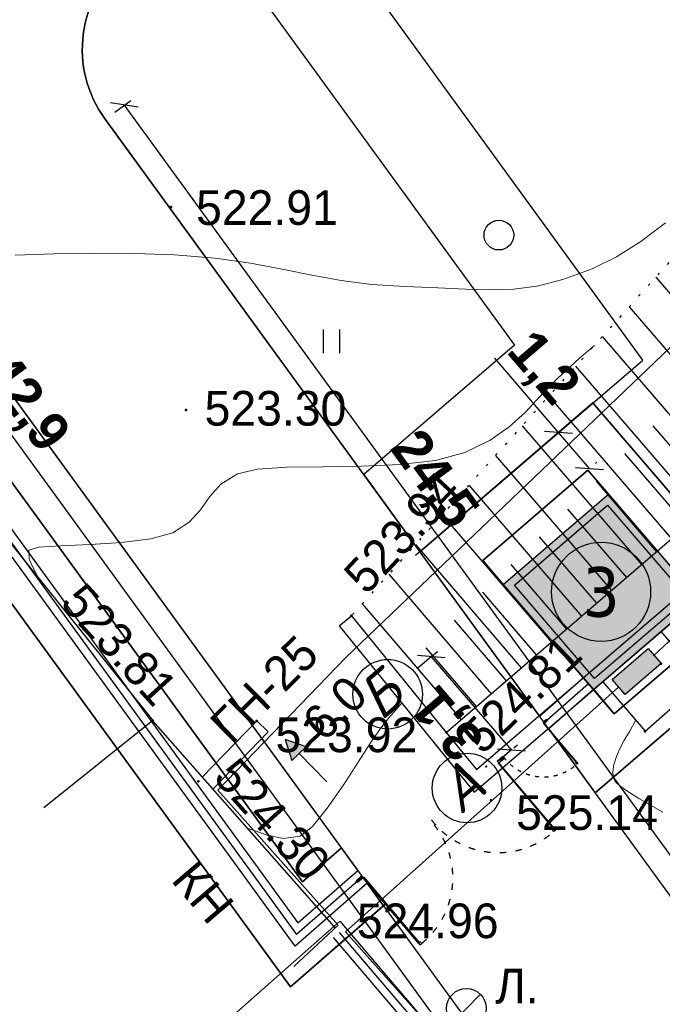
# Model space of a CAD drawing. Header units: millimetres. Extents: x 767170 to 66149698, y -983507 to 2493658.
# Tile 183 of 256: x 2839796 to 2856017, y -741449 to -716604. Entities that reach past the tile are written whole.
import ezdxf
from ezdxf.enums import TextEntityAlignment as Align

# ---------------------------------------------------------------- set-up
doc = ezdxf.new("R2010")
doc.units = ezdxf.units.MM
for name, pattern in [('ACAD_ISO03W100', [30, 12, -18]), ('Д_ТРОТ_ТРУБА', [3, 1.5, -1.5]), ('Контура низ откосов  Штриховая 0.1-0.5 - - - - - - -', [0.6, 0.1, -0.5])]:
    doc.linetypes.add(name, pattern=pattern)
for name, color, linetype in [('(004) Точки рельефа', 7, 'Continuous'), ('(004a) Точки рельефа (отк.)', 7, 'Continuous'), ('(007) Здания', 7, 'Continuous'), ('(011) Колодцы', 7, 'Continuous'), ('(013) Газ', 30, 'ИК_Газопровод -------г--------'), ('(022) Возд. Линии', 7, 'Continuous'), ('(025) Дорога', 7, 'Continuous'), ('(031) Горизонтали', 42, 'Continuous'), ('(035) Откосы', 7, 'Continuous'), ('(036) Растительность', 7, 'Continuous'), ('(038) Деревья', 7, 'Continuous'), ('(040) Ограда', 7, 'Continuous'), ('GLUXOY OG', 7, 'Continuous'), ('METALL OG', 7, 'Continuous'), ('YQ_DIM', 3, 'Continuous'), ('Пикет', 7, 'Continuous')]:
    doc.layers.add(name, color=color, linetype=linetype)
doc.layers.add('ВВГ 3х2.5', color=5, linetype='Continuous', lineweight=40)
doc.styles.add('BM-431', font='txt')
doc.styles.add('D-431', font='txt')
doc.styles.add('FAYZXON', font='GOTHICB.TTF')
doc.styles.add('P-131', font='txt')
doc.styles.add('S', font='txtwr', dxfattribs={"oblique": 15})
doc.styles.get("Standard").update_dxf_attribs({"font": 'isocpeui.ttf'})
doc.styles.add('Tahoma', font='tahoma.ttf')
doc.linetypes.add('FENCELINE1', pattern='A,6.35,-2.54,[133,ltypeshp.shx,S=2.54,R=0,X=-2.54,Y=0],-2.54,25.4', length=36.83)
doc.linetypes.add('GAZ_VOZDUSH', pattern='A,1,-2,["~",Standard,S=3,R=0,X=-1.5,Y=-1.5],-1,10', length=14)
doc.linetypes.add('ИК_Газопровод -------г--------', pattern='A,9,-0.6,["Г",Standard,S=1.2,R=0,X=0,Y=-0.6],-1.2', length=10.8)
doc.linetypes.add('ОГРАДА_V_ПРОВ', pattern='A,2.5,["v",Standard,S=1,R=0,X=0,Y=0],5,["v",Standard,S=1,R=180,X=0,Y=0],2.5', length=10)
doc.linetypes.add('ОГРАДА_БЕТ', pattern='A,4,["|",Standard,S=0.8,R=0,X=0,Y=-0.8],4', length=8)
doc.linetypes.add('ОГРАДА_ГЛИН', pattern='A,4,["|",Standard,S=0.8,R=0,X=0,Y=-0.8],0.5,["|",Standard,S=0.8,R=0,X=0,Y=-0.8],3.5', length=8)
doc.linetypes.add('ОГРАДА_М_1М', pattern='A,2.5,["о",Standard,S=1,R=0,X=0,Y=-0.35],0.5,["0",Standard,S=0.5,R=0,X=-0.3,Y=-0.25],2.5', length=5.5)
doc.dimstyles.new('MAGENTA genplan dimension', dxfattribs={"dimtxt": 1000, "dimasz": 500, "dimexe": 200, "dimexo": 300, "dimgap": 100, "dimtad": 1, "dimdec": 1, "dimlfac": 0.001, "dimzin": 1, "dimtxsty": 'FAYZXON', "dimblk": 'OBLIQUE', "dimcen": 0, "dimclrd": 142, "dimclre": 142, "dimclrt": 6, "dimadec": 0, "dimazin": 0, "dimtfac": 1, "dimtdec": 1, "dimtmove": 0, "dimatfit": 3, "dimldrblk": 'OBLIQUE', "dimfxl": 1, "dimlwd": 30, "dimlwe": 30, "dimarcsym": 0})

# ---------------------------------------------------------------- blocks, each defined once
blk = doc.blocks.new('_Oblique')
at = {"color": 0, "linetype": 'ByBlock', "lineweight": -2}
blk.add_line((-0.5, -0.5), (0.5, 0.5), dxfattribs=at)
blk = doc.blocks.new('*D294')
at = {"color": 142, "lineweight": 30, "transparency": 16777216}
for p, q in [((1989123, -731441), (1989123, -731185)), ((1992223, -731441), (1992223, -731185)), ((1989123, -731385), (1992223, -731385))]:
    blk.add_line(p, q, dxfattribs=at)
at = {"color": 142, "lineweight": 30, "transparency": 16777216, "xscale": 500, "yscale": 500, "zscale": 500, "rotation": 180}
blk.add_blockref('_Oblique', (1989123, -731385), dxfattribs=at)
at = {"color": 142, "lineweight": 30, "transparency": 16777216, "xscale": 500, "yscale": 500, "zscale": 500}
blk.add_blockref('_Oblique', (1992223, -731385), dxfattribs=at)
at = {"color": 6, "transparency": 16777216, "insert": (1990673, -730689), "char_height": 1000, "attachment_point": 5, "style": 'FAYZXON'}
blk.add_mtext('3,1', dxfattribs=at)
blk = doc.blocks.new('*D295')
at = {"color": 142, "lineweight": 30, "transparency": 16777216}
for p, q in [((1986356, -727461), (1986356, -724361)), ((1986433, -724361), (1986556, -724361)), ((1986433, -727461), (1986556, -727461))]:
    blk.add_line(p, q, dxfattribs=at)
at = {"color": 142, "lineweight": 30, "transparency": 16777216, "xscale": 500, "yscale": 500, "zscale": 500}
for p, rotation in [((1986356, -724361), 90), ((1986356, -727461), 270)]:
    blk.add_blockref('_Oblique', p, dxfattribs=dict(at, rotation=rotation))
at = {"color": 6, "transparency": 16777216, "insert": (1985661, -725911), "char_height": 1000, "attachment_point": 5, "rotation": 90, "style": 'FAYZXON'}
blk.add_mtext('3,1', dxfattribs=at)
blk = doc.blocks.new('d')
at = {"layer": '(038) Деревья'}
blk.add_ellipse((0, 0), major_axis=(0.265, 0.265), ratio=1, start_param=5.497787, end_param=11.780972, dxfattribs=at)
blk = doc.blocks.new('I04010')
for p, q in [((-0.412273, 0.007146), (-0.412273, 1.207146)), ((0.387727, 1.207146), (0.387727, 0.007146))]:
    blk.add_line(p, q)
blk = doc.blocks.new('I01171-flat-6')
at = {"layer": '(011) Колодцы'}
blk.add_line((-0.349, -0.361), (0.349, 0.351), dxfattribs=at)
blk.add_circle((0, 0), 0.5, dxfattribs=at)
at = {"color": 4, "style": 'S', "oblique": 15}
blk.add_attdef('Z', (0.547, 0.808), '', height=1, rotation=90, dxfattribs=at)
blk = doc.blocks.new('U1073-flat-1')
blk.add_hatch(color=7).paths.add_polyline_path([(-0.618, -0.201), (0.292, 0.581), (0.618, 0.201), (-0.292, -0.581)])
at = {"color": 7}
blk.add_lwpolyline([(0.292, 0.581), (0.618, 0.201), (-0.292, -0.581), (-0.618, -0.201)], close=True, dxfattribs=at)
at = {"color": 4, "oblique": 15}
blk.add_attdef('Z', (0.07, -0.759), '', height=1, rotation=310.6527, dxfattribs=at)
blk = doc.blocks.new('wef-flat-8')
at = {"layer": '(025) Дорога', "linetype": 'Д_ТРОТ_ТРУБА'}
blk.add_hatch(color=0, dxfattribs=at).paths.add_polyline_path([(-1751554.747, -1402386.181), (-1751554.392, -1402385.83), (-1751554.921, -1402385.65)])
at = {"layer": '(022) Возд. Линии', "color": 0}
for points in [[(-1751554.921, -1402385.65), (-1751554.747, -1402386.181)], [(-1751553.867, -1402386.717), (-1751554.569, -1402386.006)]]:
    blk.add_lwpolyline(points, dxfattribs=at)
at = {"layer": '(025) Дорога', "color": 0, "linetype": 'Д_ТРОТ_ТРУБА'}
blk.add_lwpolyline([(-1751554.747, -1402386.181), (-1751554.392, -1402385.83), (-1751554.921, -1402385.65), (-1751554.747, -1402386.181)], close=True, dxfattribs=at)
blk.add_lwpolyline([(-1751554.747, -1402386.181), (-1751554.392, -1402385.83)], dxfattribs=at)
blk = doc.blocks.new('A$C05d28b1e')
at = {"layer": '(004) Точки рельефа', "color": 7, "linetype": 'ByBlock', "lineweight": -2}
for p in [(-89136, -123768), (-88753, -128887), (-84579, -134080), (-76761, -135287), (-89595, -136725), (-82186, -137023), (-77165, -136992), (-88440, -138257), (-81051, -138736), (-85020, -141918)]:
    blk.add_point(p, dxfattribs=at)
at = {"layer": '(004a) Точки рельефа (отк.)', "color": 7, "linetype": 'ByBlock', "lineweight": -2}
blk.add_point((-86969, -136732), dxfattribs=at)
at = {"layer": '(007) Здания', "ltscale": 600}
for points in [[(-104154, -118399), (-102445, -120717), (-89595, -136725), (-92341, -138929)], [(-89601, -136730), (-85020, -141918), (-88768, -145227)]]:
    blk.add_lwpolyline(points, dxfattribs=at)
at = {"layer": '(013) Газ', "linetype": 'GAZ_VOZDUSH', "ltscale": 600, "flags": 128}
for points in [[(139039, 153682), (138885, 152734), (135454, 145357), (130316, 142546), (115842, 109039), (104824, 79051), (99727, 68744), (82201, 34139), (52809, 3628), (56082, -3749), (32593, -24350), (33828, -29046), (31852, -35564), (-6995, -77251), (-10648, -79274), (-22017, -90450), (-29954, -94459), (-74554, -132816), (-76953, -135094)], [(-29501, -81599), (-34885, -86796), (-57126, -108761), (-84722, -135134), (-87949, -138482), (-84911, -141883), (-86034, -142931)], [(-77834, -135879), (-84728, -142051), (-79041, -148438), (-83402, -152321)]]:
    blk.add_lwpolyline(points, dxfattribs=at)
at = {"layer": '(031) Горизонтали', "color": 42, "linetype": 'Continuous', "lineweight": 0, "ltscale": 600}
for points in [[(-93064, -124980), (-92090, -124945), (-91072, -124928), (-90045, -124934), (-89046, -124970), (-88016, -125058), (-87122, -125185), (-86323, -125333), (-85576, -125484), (-84839, -125619), (-84069, -125722), (-83224, -125773), (-82401, -125803), (-81699, -125839), (-81073, -125859), (-80483, -125840), (-79886, -125761), (-79240, -125598), (-78501, -125329), (-77884, -125025), (-77269, -124632), (-76648, -124161)], [(-92467, -133147), (-92482, -133112), (-92526, -133027), (-92612, -132874), (-92715, -132653), (-92717, -132420), (-92468, -132352), (-91914, -132313), (-91177, -132281), (-90379, -132232), (-89642, -132142), (-89086, -131988), (-88673, -131720), (-88391, -131404), (-88154, -131074), (-87872, -130761), (-87458, -130499), (-86949, -130382), (-86205, -130333), (-85304, -130319), (-84326, -130307), (-83349, -130265), (-82453, -130160), (-81717, -129959), (-81080, -129648), (-80595, -129313), (-80195, -128947), (-79811, -128542), (-79376, -128090), (-78824, -127582), (-78444, -127256)], [(-87212, -139435), (-87011, -139509), (-86705, -139617), (-86291, -139701), (-85875, -139642), (-85562, -139396), (-85187, -138937), (-84788, -138364), (-84406, -137772), (-84079, -137259), (-83846, -136922), (-83625, -136650), (-83447, -136444), (-83305, -136280)], [(-76721, -139034), (-77322, -138693), (-77680, -138464), (-77859, -138322), (-77930, -138242), (-77949, -138207), (-77966, -138156), (-77981, -138046), (-77963, -137869), (-77891, -137631), (-77775, -137378), (-77699, -137232), (-77626, -137112), (-77548, -136994), (-77409, -136718), (-77406, -136712)]]:
    blk.add_lwpolyline(points, dxfattribs=at)
at = {"layer": '(035) Откосы', "ltscale": 600}
for p, q in [((-76897, -125535), (-73465, -129530)), ((-77571, -126285), (-74223, -130182)), ((-78245, -127035), (-74981, -130833)), ((-78919, -127784), (-75740, -131485)), ((-79593, -128534), (-76498, -132136)), ((-80267, -129284), (-77256, -132788)), ((-76971, -129284), (-75360, -131159)), ((-80941, -130033), (-78015, -133439)), ((-77687, -129985), (-76119, -131810)), ((-81615, -130783), (-78773, -134091)), ((-78404, -130685), (-76877, -132462)), ((-79120, -131386), (-77636, -133114)), ((-82289, -131533), (-79532, -134743)), ((-79836, -132087), (-78394, -133765)), ((-82963, -132283), (-80290, -135394)), ((-80552, -132787), (-79152, -134417)), ((-83637, -133032), (-81048, -136046)), ((-81268, -133488), (-79911, -135068)), ((-84311, -133782), (-81807, -136697)), ((-81985, -134189), (-80669, -135720)), ((-82701, -134889), (-81428, -136371))]:
    blk.add_line(p, q, dxfattribs=at)
at = {"layer": '(035) Откосы', "linetype": 'Контура низ откосов  Штриховая 0.1-0.5 - - - - - - -', "ltscale": 600}
blk.add_lwpolyline([(-58043, -62121), (-51597, -72270), (-40161, -84572), (-36241, -91710), (-36416, -92038), (-37251, -92867), (-52689, -103803), (-66190, -113316), (-74159, -122490), (-84579, -134080)], dxfattribs=at)
at = {"layer": '(035) Откосы', "ltscale": 600}
blk.add_lwpolyline([(-82186, -137023), (-69421, -126056), (-64578, -118675), (-47013, -107040), (-32314, -93471), (-31996, -93107), (-31938, -92630), (-37675, -83853), (-49817, -71663), (-58043, -62121)], dxfattribs=at)
at = {"layer": '(040) Ограда', "linetype": 'ОГРАДА_БЕТ', "ltscale": 600, "flags": 128}
for points in [[(-84579, -134080), (-82186, -137023), (-81425, -137959), (-27799, -91911)], [(-84889, -134332), (-84579, -134080)], [(-88342, -138156), (-86969, -136732)]]:
    blk.add_lwpolyline(points, dxfattribs=at)
at = {"layer": '(040) Ограда', "ltscale": 600}
blk.add_lwpolyline([(-84889, -134332), (-82496, -137275), (-81476, -138531), (-27538, -92214)], dxfattribs=at)
at = {"layer": '(040) Ограда', "linetype": 'ОГРАДА_V_ПРОВ', "ltscale": 600, "flags": 128}
blk.add_lwpolyline([(-78234, -135747), (-77165, -136992), (-75701, -135708), (-76757, -134478)], dxfattribs=at)
at = {"layer": '(040) Ограда', "ltscale": 600, "flags": 128}
for points in [[(-86969, -136732), (-86681, -137010)], [(-88077, -138456), (-86681, -137010)], [(-85020, -141918), (-84870, -141786), (-79606, -147960), (-83411, -151204)], [(-85043, -142200), (-80170, -147915), (-83670, -150900)]]:
    blk.add_lwpolyline(points, dxfattribs=at)
at = {"layer": '(040) Ограда', "linetype": 'ОГРАДА_М_1М', "ltscale": 600, "flags": 128}
blk.add_lwpolyline([(-84890, -142070), (-79888, -147938), (-83541, -151052)], dxfattribs=at)
at = {"layer": '(022) Возд. Линии', "xscale": 1000, "yscale": 1000, "zscale": 1000}
for name, p in [('U1073-flat-1', (-77379, -135488)), ('wef-flat-8', (1751468668, 1402248447)), ('I01171-flat-6', (-81677, -143986))]:
    blk.add_blockref(name, p, dxfattribs=at)
at = {"layer": '(036) Растительность', "linetype": 'Continuous', "xscale": 500, "yscale": 500, "zscale": 500}
blk.add_blockref('I04010', (-85077, -127457), dxfattribs=at)
at = {"layer": '(038) Деревья', "linetype": 'Continuous', "xscale": 1000, "yscale": 1000, "zscale": 1000}
blk.add_blockref('d', (-80857, -124475), dxfattribs=at)
at = {"layer": '(004) Точки рельефа', "linetype": 'ByBlock', "char_height": 875, "attachment_point": 4, "style": 'D-431'}
for s, insert in [('522.91', (-88500, -123786)), ('523.30', (-88285, -128851)), ('525.14', (-80421, -139053)), ('524.96', (-84442, -141784))]:
    blk.add_mtext(s, dxfattribs=dict(at, insert=insert))
for s, insert, rotation in [('523.94', (-84515, -133287), 46.944), ('523.81', (-91640, -133483), 312.1815), ('524.81', (-81575, -137301), 43.9128), ('524.30', (-87773, -137891), 312.0803)]:
    blk.add_mtext(s, dxfattribs=dict(at, insert=insert, rotation=rotation))
at = {"layer": '(004a) Точки рельефа (отк.)', "linetype": 'ByBlock', "insert": (-86495, -137090), "char_height": 875, "attachment_point": 4, "style": 'D-431'}
blk.add_mtext('523.92', dxfattribs=at)
at = {"layer": '(007) Здания', "style": 'P-131'}
blk.add_text('КН', height=880, rotation=310.4615, dxfattribs=at).set_placement((-89156, -140757))
at = {"layer": '(011) Колодцы', "style": 'BM-431'}
blk.add_text('Л.', height=875, dxfattribs=at).set_placement((-80944, -143863))
at = {"layer": '(013) Газ', "color": 0, "linetype": 'Continuous', "style": 'BM-431'}
for s, p in [('ГН-25', (-87603, -137353)), ('6.0', (-85269, -137290))]:
    blk.add_text(s, height=875, rotation=44.6423, dxfattribs=at).set_placement(p)
blk = doc.blocks.new('A$C086e4636')
at = {"color": 0, "lineweight": 30, "ltscale": 400}
for points in [[(-2733, 65), (-2524, 65), (-2524, -6), (-2733, -6)], [(-2500, 0), (-2500, -2452), (-2524, -2452), (-2524, 0)], [(2534, 0), (2534, -2452), (2558, -2452), (2558, 0)], [(2767, 65), (2558, 65), (2558, -6), (2767, -6)], [(-2524, -2452), (-2524, -2518), (-2458, -2518), (-2458, -2452)], [(2558, -2452), (2558, -2518), (2492, -2518), (2492, -2452)]]:
    blk.add_lwpolyline(points, close=True, dxfattribs=at)
at = {"color": 0, "linetype": 'ACAD_ISO03W100', "lineweight": 25, "ltscale": 15}
for points in [[(0, 0, -0.433127), (-2458, -2518)], [(34, 0, 0.433127), (2492, -2518)]]:
    blk.add_lwpolyline(points, format="xyb", dxfattribs=at)
blk = doc.blocks.new('A$Cdc330da0')
at = {"color": 0, "lineweight": 30, "ltscale": 400}
for points in [[(-2570, 1291), (-2360, 1291), (-2360, 1220), (-2570, 1220)], [(141, 1226), (141, -1226), (164, -1226), (164, 1226)], [(374, 1291), (164, 1291), (164, 1220), (374, 1220)], [(164, -1226), (164, -1292), (98, -1292), (98, -1226)]]:
    blk.add_lwpolyline(points, close=True, dxfattribs=at)
at = {"color": 0, "linetype": 'ACAD_ISO03W100', "lineweight": 25, "ltscale": 15}
blk.add_lwpolyline([(-2360, 1226, 0.433127), (98, -1292)], format="xyb", dxfattribs=at)
blk = doc.blocks.new('A$C506b9f70')
at = {"color": 0, "ltscale": 400, "xscale": 1.230330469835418, "yscale": 1.230330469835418, "zscale": 1.230330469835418, "rotation": 179.9999999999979}
blk.add_blockref('A$C086e4636', (-371, -1573), dxfattribs=at)
at = {"color": 0, "xscale": 0.7338707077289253, "yscale": 0.7338707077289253, "zscale": 0.7338707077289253, "rotation": 180.000000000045}
blk.add_blockref('A$Cdc330da0', (-5507, -705), dxfattribs=at)
blk = doc.blocks.new('Eksplikatsia')
h = blk.add_hatch(color=2)
h.dxf.hatch_style = 1
edge = h.paths.add_edge_path()
edge.add_arc((0, 0), 1250, 0, 360)
at = {"lineweight": 30}
blk.add_circle((0, 0), 1250, dxfattribs=at)
at = {"color": 1}
blk.add_attdef('№', text='', height=1250, dxfattribs=at).set_placement((0, 0), align=Align.MIDDLE_CENTER)
blk = doc.blocks.new('*D1631')
at = {"layer": 'YQ_DIM', "color": 142, "lineweight": 30, "transparency": 16777216}
for p, q in [((2826940, -709192), (2826536, -709487)), ((2851953, -744071), (2826698, -709369)), ((2852196, -743894), (2851791, -744188))]:
    blk.add_line(p, q, dxfattribs=at)
at = {"layer": 'YQ_DIM', "color": 142, "lineweight": 30, "transparency": 16777216, "xscale": 500, "yscale": 500, "zscale": 500}
for p, rotation in [((2826698, -709369), 126.0466201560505), ((2851953, -744071), 306.0466201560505)]:
    blk.add_blockref('_Oblique', p, dxfattribs=dict(at, rotation=rotation))
at = {"layer": 'YQ_DIM', "color": 6, "transparency": 16777216, "insert": (2839887, -726311), "char_height": 1000, "attachment_point": 5, "rotation": 306.0466, "style": 'FAYZXON'}
blk.add_mtext('42,9', dxfattribs=at)
blk = doc.blocks.new('*D1633')
at = {"layer": 'YQ_DIM', "color": 142, "lineweight": 30, "transparency": 16777216}
for p, q in [((2861056, -739529), (2861401, -739891)), ((2861263, -739746), (2852494, -748091)), ((2852288, -747873), (2852632, -748235))]:
    blk.add_line(p, q, dxfattribs=at)
at = {"layer": 'YQ_DIM', "color": 142, "lineweight": 30, "transparency": 16777216, "xscale": 500, "yscale": 500, "zscale": 500}
for p, rotation in [((2861263, -739746), 43.58202312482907), ((2852494, -748091), 223.5820231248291)]:
    blk.add_blockref('_Oblique', p, dxfattribs=dict(at, rotation=rotation))
at = {"layer": 'YQ_DIM', "color": 6, "transparency": 16777216, "insert": (2856399, -743415), "char_height": 1000, "attachment_point": 5, "rotation": 43.582, "style": 'FAYZXON'}
blk.add_mtext('12,1', dxfattribs=at)
blk = doc.blocks.new('*D1635')
at = {"layer": 'YQ_DIM', "color": 142, "lineweight": 30, "transparency": 16777216}
for p, q in [((2842194, -718935), (2842598, -718641)), ((2842436, -718758), (2856840, -738550)), ((2856598, -738727), (2857002, -738433))]:
    blk.add_line(p, q, dxfattribs=at)
at = {"layer": 'YQ_DIM', "color": 142, "lineweight": 30, "transparency": 16777216, "xscale": 500, "yscale": 500, "zscale": 500}
for p, rotation in [((2842436, -718758), 126.0466201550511), ((2856840, -738550), 306.0466201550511)]:
    blk.add_blockref('_Oblique', p, dxfattribs=dict(at, rotation=rotation))
at = {"layer": 'YQ_DIM', "color": 6, "transparency": 16777216, "insert": (2850200, -728245), "char_height": 1000, "attachment_point": 5, "rotation": 306.0466, "style": 'FAYZXON'}
blk.add_mtext('24,5', dxfattribs=at)
blk = doc.blocks.new('*D1686')
at = {"color": 142, "lineweight": 30, "transparency": 16777216}
for p, q in [((2853400, -727019), (2851789, -725143)), ((2853584, -726861), (2853552, -726888)), ((2854182, -727929), (2853400, -727019)), ((2854366, -727771), (2854334, -727799))]:
    blk.add_line(p, q, dxfattribs=at)
at = {"color": 142, "lineweight": 30, "transparency": 16777216, "xscale": 500, "yscale": 500, "zscale": 500}
for p, rotation in [((2853400, -727019), 130.6590612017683), ((2854182, -727929), 310.6590612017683)]:
    blk.add_blockref('_Oblique', p, dxfattribs=dict(at, rotation=rotation))
at = {"color": 6, "transparency": 16777216, "insert": (2852959, -725438), "char_height": 1000, "attachment_point": 5, "rotation": 310.6591, "style": 'FAYZXON'}
blk.add_mtext('1,2', dxfattribs=at)
blk = doc.blocks.new('asdaw1234141')
at = {"layer": '(004) Точки рельефа', "color": 7, "linetype": 'ByBlock', "lineweight": -2}
for p in [(-68914, -71911), (-61096, -73118), (-66521, -74854), (-61500, -74823), (-65386, -76567), (-69355, -79749)]:
    blk.add_point(p, dxfattribs=at)
at = {"layer": '(004a) Точки рельефа (отк.)', "color": 7, "linetype": 'ByBlock', "lineweight": -2}
blk.add_point((-71304, -74563), dxfattribs=at)
at = {"layer": '(007) Здания', "ltscale": 600}
blk.add_lwpolyline([(-73936, -74561), (-69355, -79749), (-73103, -83058)], dxfattribs=at)
at = {"layer": '(013) Газ', "linetype": 'GAZ_VOZDUSH', "ltscale": 600, "flags": 128}
for points in [[(-13836, -19430), (-19220, -24627), (-41461, -46592), (-69057, -72965), (-72284, -76313), (-69246, -79714), (-70369, -80762)], [(-62169, -73710), (-69063, -79882), (-63376, -86269), (-67737, -90152)]]:
    blk.add_lwpolyline(points, dxfattribs=at)
at = {"layer": '(031) Горизонтали', "color": 42, "linetype": 'Continuous', "lineweight": 0, "ltscale": 600}
for points in [[(-71547, -77266), (-71346, -77340), (-71040, -77448), (-70626, -77532), (-70210, -77473), (-69897, -77227), (-69522, -76768), (-69123, -76195), (-68741, -75603), (-68414, -75090), (-68181, -74753), (-67960, -74481), (-67782, -74275), (-67640, -74111)], [(-61056, -76865), (-61657, -76524), (-62015, -76295), (-62194, -76153), (-62265, -76073), (-62284, -76038), (-62301, -75987), (-62316, -75877), (-62298, -75700), (-62226, -75462), (-62110, -75209), (-62034, -75063), (-61961, -74943), (-61883, -74825), (-61744, -74549), (-61741, -74543)]]:
    blk.add_lwpolyline(points, dxfattribs=at)
at = {"layer": '(035) Откосы', "ltscale": 600}
for p, q in [((-61232, -63366), (-57800, -67361)), ((-61906, -64116), (-58558, -68013)), ((-62580, -64866), (-59316, -68664)), ((-63254, -65615), (-60075, -69316)), ((-63928, -66365), (-60833, -69967)), ((-64602, -67115), (-61591, -70619)), ((-61306, -67115), (-59695, -68990)), ((-62022, -67816), (-60454, -69641)), ((-65276, -67864), (-62350, -71270)), ((-62739, -68516), (-61212, -70293)), ((-65950, -68614), (-63108, -71922)), ((-63455, -69217), (-61971, -70945)), ((-66624, -69364), (-63867, -72574)), ((-64171, -69918), (-62729, -71596)), ((-67298, -70114), (-64625, -73225)), ((-64887, -70618), (-63487, -72248)), ((-67972, -70863), (-65383, -73877)), ((-65603, -71319), (-64246, -72899)), ((-68646, -71613), (-66142, -74528)), ((-66320, -72020), (-65004, -73551)), ((-67036, -72720), (-65763, -74202))]:
    blk.add_line(p, q, dxfattribs=at)
at = {"layer": '(040) Ограда', "linetype": 'ОГРАДА_БЕТ', "ltscale": 600, "flags": 128}
for points in [[(-68914, -71911), (-66521, -74854), (-65760, -75790), (-12134, -29742)], [(-69224, -72163), (-68914, -71911)], [(-72677, -75987), (-71304, -74563)]]:
    blk.add_lwpolyline(points, dxfattribs=at)
at = {"layer": '(040) Ограда', "ltscale": 600}
blk.add_lwpolyline([(-69224, -72163), (-66831, -75106), (-65811, -76362), (-11873, -30045)], dxfattribs=at)
at = {"layer": '(040) Ограда', "linetype": 'ОГРАДА_V_ПРОВ', "ltscale": 600, "flags": 128}
blk.add_lwpolyline([(-62569, -73578), (-61500, -74823), (-60036, -73539), (-61092, -72309)], dxfattribs=at)
at = {"layer": '(040) Ограда', "ltscale": 600, "flags": 128}
for points in [[(-71304, -74563), (-71016, -74841)], [(-72412, -76287), (-71016, -74841)], [(-69355, -79749), (-69205, -79617), (-63941, -85791), (-67746, -89035)], [(-69378, -80031), (-64505, -85746), (-68005, -88731)]]:
    blk.add_lwpolyline(points, dxfattribs=at)
at = {"layer": '(040) Ограда', "linetype": 'ОГРАДА_М_1М', "ltscale": 600, "flags": 128}
blk.add_lwpolyline([(-69225, -79901), (-64223, -85769), (-67876, -88883)], dxfattribs=at)
at = {"layer": 'Пикет', "color": 7, "linetype": 'ByBlock', "lineweight": -2, "transparency": 16777216}
blk.add_point((-65510, -75711, 524778), dxfattribs=at)
at = {"layer": '(022) Возд. Линии', "xscale": 1000, "yscale": 1000, "zscale": 1000}
for name, p in [('U1073-flat-1', (-61714, -73319)), ('wef-flat-8', (1751484333, 1402310616)), ('I01171-flat-6', (-66012, -81817))]:
    blk.add_blockref(name, p, dxfattribs=at)
at = {"layer": '(038) Деревья', "linetype": 'Continuous', "xscale": 1000, "yscale": 1000, "zscale": 1000}
blk.add_blockref('d', (-65192, -62306), dxfattribs=at)
at = {"layer": '(004) Точки рельефа', "linetype": 'ByBlock', "char_height": 875, "attachment_point": 4, "style": 'D-431'}
for s, insert, rotation in [('523.94', (-68850, -71118), 46.944), ('524.81', (-65910, -75132), 43.9128), ('524.30', (-72108, -75722), 312.0803)]:
    blk.add_mtext(s, dxfattribs=dict(at, insert=insert, rotation=rotation))
for s, insert in [('525.14', (-64756, -76884)), ('524.96', (-68777, -79615))]:
    blk.add_mtext(s, dxfattribs=dict(at, insert=insert))
at = {"layer": '(004a) Точки рельефа (отк.)', "linetype": 'ByBlock', "insert": (-70830, -74921), "char_height": 875, "attachment_point": 4, "style": 'D-431'}
blk.add_mtext('523.92', dxfattribs=at)
at = {"layer": '(007) Здания', "style": 'P-131'}
blk.add_text('КН', height=880, rotation=310.4615, dxfattribs=at).set_placement((-73491, -78588))
at = {"layer": '(011) Колодцы', "style": 'BM-431'}
blk.add_text('Л.', height=875, dxfattribs=at).set_placement((-65279, -81694))
at = {"layer": '(013) Газ', "color": 0, "linetype": 'Continuous', "style": 'BM-431'}
for s, p in [('ГН-25', (-71938, -75184)), ('6.0', (-69604, -75121))]:
    blk.add_text(s, height=875, rotation=44.6423, dxfattribs=at).set_placement(p)
at = {"color": 4, "oblique": 15}
for p in [(7915, -43169, 526510), (-14957, -65237, 525926), (-30354, -80716, 525694), (-52139, -102428, 524466)]:
    blk.add_attdef('Z', p, '', height=1000, rotation=4.8022, dxfattribs=at)
blk = doc.blocks.new('A$C204b781e')
h = blk.add_hatch(color=1)
h.dxf.hatch_style = 1
h.paths.add_polyline_path([(-1750, 1750), (1750, 1750), (1750, -1750), (-1750, -1750)])
for p, q in [((-4299.18, 1550), (-4779.18, 1550)), ((-4299.18, -1550), (-4779.18, -1550))]:
    blk.add_line(p, q)
for points in [[(1750, 1750), (1750, 2550), (-1750, 2550), (-1750, 1750)], [(-1750, -1750), (-1750, -2550), (1750, -2550), (1750, -1750)]]:
    blk.add_lwpolyline(points)
at = {"ltscale": 0.2}
blk.add_lwpolyline([(-1750, 1750), (1750, 1750), (1750, -1750), (-1750, -1750)], close=True, dxfattribs=at)
at = {"color": 2, "ltscale": 0.2}
blk.add_lwpolyline([(-1550, 1550), (1550, 1550), (1550, -1550), (-1550, -1550)], close=True, dxfattribs=at)
for centre in [(-5769.45, 1550), (-5791.68, -1550), (-1550, -6751.43), (1550, -6751.43)]:
    blk.add_circle(centre, 877.5)
at = {"ltscale": 50}
for s, p in [('Б', (-6363.77, 1129.49)), ('А', (-6386, -1970.51)), ('1', (-2199.03, -7262.02)), ('2', (900.97, -7262.02))]:
    blk.add_text(s, height=1080, dxfattribs=at).set_placement(p)
dim = blk.add_linear_dim(base=(-4316.6, 1550), p1=(-4539.18, -1550), p2=(-4539.18, 1550), angle=90, dimstyle='MAGENTA genplan dimension')
dim.commit()
dim.dimension.update_dxf_attribs({"geometry": '*D295', "text_midpoint": (-5011.78, 0), "insert": (-1990672.56, 725911.28)})
dim = blk.add_linear_dim(base=(1550, -5473.25), p1=(-1550, -5830.12), p2=(1550, -5830.12), dimstyle='MAGENTA genplan dimension')
dim.commit()
dim.dimension.update_dxf_attribs({"geometry": '*D294', "text_midpoint": (0, -4778.07), "insert": (-1990672.56, 725911.28)})

msp = doc.modelspace()

# ---------------------------------------------------------------- block references
at = {"rotation": 40.65906120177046}
msp.add_blockref('A$C204b781e', (2854471.88, -731041.18), dxfattribs=at)

# ---------------------------------------------------------------- next in the draw order: block references
at = {"color": 5, "lineweight": 50}
msp.add_blockref('A$C05d28b1e', (2932748.06, -597565.05), dxfattribs=at)

# ---------------------------------------------------------------- next in the draw order: linework, layer by layer
for points in [[(2849025.24, -738923.43), (2846633.24, -741009.51), (2808064.75, -688015.26), (2731424.38, -571517.97), (2862404, -491940.66), (2925501.59, -604375.82), (2894245.04, -625055.52), (2894084.7, -628553.13), (2896032.82, -631192.96), (2875191.31, -649913.64), (2906180.05, -689868.9), (2858306.41, -730978.06), (2859153.09, -731963.84), (2854323.65, -736111.82)], [(2866840.86, -503524.83), (2861746.18, -494446.5), (2733953.64, -572087.48), (2809545.14, -686990.45), (2846931.78, -738360.79), (2847915.34, -737503.02)], [(2731424.38, -571517.97), (2808064.75, -688015.26), (2846633.24, -741009.51), (2848978.66, -738964.05), (2848565.15, -738395.87), (2846749.34, -739979.46), (2808640.46, -687616.72), (2732407.98, -571739.45)], [(2872742.68, -649693.55), (2903709.99, -689621.19), (2857133.67, -729612.65), (2854266.42, -726274.34), (2849895.98, -730028.08), (2852913.13, -734173.73), (2854023.68, -733205.21), (2851482.87, -730246.98), (2854137.97, -727966.53), (2856679.31, -730925.39), (2904671.28, -689718.44), (2873694.92, -649779.14)], [(2874239.06, -649828.05), (2905218.78, -689771.68), (2856939.91, -731228.8), (2857460.9, -731835.39), (2854805.8, -734115.84), (2854284.31, -733508.66), (2853149.42, -734498.41), (2854323.65, -736111.82), (2859153.09, -731963.84), (2858306.41, -730978.06), (2906180.05, -689868.9), (2875191.31, -649913.64)], [(2849790.68, -730118.52), (2854266.42, -726274.34), (2857133.67, -729612.65)]]:
    msp.add_lwpolyline(points)
msp.add_lwpolyline([(2732970.04, -571866.01), (2808969.43, -687388.99), (2846815.68, -739390.85), (2848328.86, -738071.2), (2847915.34, -737503.02), (2846931.78, -738360.79), (2809545.14, -686990.45), (2754229.9, -602908.45, -0.03415901)], format="xyb")
msp.add_lwpolyline([(2801111.68, -639142.48, 0.48309225), (2796768.68, -637345.22), (2794829.51, -638424.04), (2777327.78, -606964.71), (2779949.39, -605506.23, 0.41421356), (2781112.52, -601426.14), (2779394.17, -598337.4, 0.42549538), (2775214.6, -597232.14), (2763296.52, -604474.62, -0.37475214), (2754229.9, -602908.45), (2809545.14, -686990.45), (2846931.78, -738360.79), (2847915.34, -737503.02), (2827182.73, -709015.8), (2806747.37, -658886.99)], format="xyb", close=True)
at = {"lineweight": 30}
for points in [[(2801111.68, -639142.48), (2806747.37, -658886.99), (2827182.73, -709015.8), (2852438.15, -743717.49, -0.376197), (2852080.72, -747655.99), (2860849.13, -739311.19, -0.45328456), (2856355.31, -738903.38), (2841951.02, -719111.47, -0.39720505), (2842472.7, -715027.73), (2883909.14, -681006.43), (2885174.86, -682548.2), (2888272.08, -680012.3), (2870497.97, -658368.9), (2840358.64, -683120.09), (2842262.58, -685438.49, -0.41421356), (2841848.11, -689660.84), (2832949.52, -696968.59, -0.5052191), (2828267.55, -695782.66), (2812318.03, -656657.79, -0.16168228)], [(2841951.02, -719111.47, -0.39720505), (2842472.7, -715027.73)], [(2842472.7, -715027.73, 0.39720505), (2841951.02, -719111.47)]]:
    msp.add_lwpolyline(points, format="xyb", dxfattribs=at)
for points in [[(2846931.78, -738360.79), (2809545.14, -686990.45)], [(2809545.14, -686990.45), (2846931.78, -738360.79)], [(2808969.43, -687388.99), (2846815.68, -739390.85)], [(2846749.34, -739979.46), (2808640.46, -687616.72)], [(2808064.75, -688015.26), (2846633.24, -741009.51)], [(2827182.73, -709015.8), (2852438.15, -743717.49)], [(2847915.34, -737503.02), (2827182.73, -709015.8)], [(2856355.31, -738903.38), (2841951.02, -719111.47)], [(2841951.02, -719111.47), (2849895.98, -730028.08)], [(2854266.42, -726274.34), (2849895.98, -730028.08)], [(2849895.98, -730028.08), (2854266.42, -726274.34)], [(2857133.67, -729612.65), (2854266.42, -726274.34)], [(2854266.42, -726274.34), (2857133.67, -729612.65)], [(2851482.87, -730246.98), (2854137.97, -727966.53)], [(2854137.97, -727966.53), (2856679.31, -730925.39)], [(2849895.98, -730028.08), (2852913.13, -734173.73)], [(2854023.68, -733205.21), (2851482.87, -730246.98)], [(2857460.9, -731835.39), (2854805.8, -734115.84)], [(2854323.65, -736111.82), (2859153.09, -731963.84)], [(2852913.13, -734173.73), (2854023.68, -733205.21)], [(2854284.31, -733508.66), (2853149.42, -734498.41)], [(2854805.8, -734115.84), (2854284.31, -733508.66)], [(2853149.42, -734498.41), (2854323.65, -736111.82)], [(2847915.34, -737503.02), (2846931.78, -738360.79)], [(2846931.78, -738360.79), (2847915.34, -737503.02)], [(2848328.86, -738071.2), (2847915.34, -737503.02)], [(2846815.68, -739390.85), (2848328.86, -738071.2)], [(2848565.15, -738395.87), (2846749.34, -739979.46)], [(2848978.66, -738964.05), (2848565.15, -738395.87)], [(2846633.24, -741009.51), (2848978.66, -738964.05)]]:
    msp.add_lwpolyline(points, dxfattribs=at)
msp.add_lwpolyline([(2846014.72, -712119.56), (2844156.67, -713645.1), (2852284.45, -724812.91), (2848479.13, -728081.28), (2849895.98, -730028.08), (2855527.86, -725190.9)], close=True, dxfattribs=at)
msp.add_lwpolyline([(2851482.87, -730246.98), (2854137.97, -727966.53), (2857460.9, -731835.39), (2854805.8, -734115.84)], close=True)
at = {"layer": 'GLUXOY OG', "color": 186, "linetype": 'ОГРАДА_ГЛИН', "lineweight": 30, "ltscale": 400}
for points in [[(2846749.34, -739979.46), (2808640.46, -687616.72), (2732407.98, -571739.45), (2862148.18, -492915.16), (2924572.74, -604151.02), (2893562.06, -624668.05), (2893374.06, -628769.05), (2895092.06, -631097.05), (2874239.06, -649828.05), (2905218.78, -689771.68)], [(2904671.28, -689718.44), (2873694.92, -649779.14), (2894554.49, -631042.24), (2892967.99, -628892.43), (2893171.79, -624446.63), (2924041.97, -604022.56), (2862002, -493472.01), (2732970.04, -571866.01), (2808969.43, -687388.99), (2846815.68, -739390.85)]]:
    msp.add_lwpolyline(points, dxfattribs=at)
at = {"layer": 'GLUXOY OG', "color": 186, "lineweight": 30, "ltscale": 400}
msp.add_lwpolyline([(2904945.03, -689745.06), (2873966.99, -649803.59), (2894823.28, -631069.65), (2893171.03, -628830.74), (2893366.93, -624557.34), (2924307.36, -604086.79), (2862075.09, -493193.58), (2732689.01, -571802.73), (2808804.94, -687502.85), (2846782.51, -739685.15)], dxfattribs=at)
at = {"layer": 'METALL OG', "color": 5, "lineweight": 30, "ltscale": 120}
for points in [[(2852913.13, -734173.73), (2854023.68, -733205.21)], [(2854284.31, -733508.66), (2853149.42, -734498.41)], [(2846815.68, -739390.85), (2848328.86, -738071.2)], [(2848565.15, -738395.87), (2846749.34, -739979.46)]]:
    msp.add_lwpolyline(points, dxfattribs=at)
at = {"layer": 'METALL OG', "color": 5, "linetype": 'FENCELINE1', "lineweight": 30, "ltscale": 80}
for points in [[(2853031.28, -734336.07), (2854153.99, -733356.94)], [(2848447, -738233.53), (2846782.51, -739685.15)]]:
    msp.add_lwpolyline(points, dxfattribs=at)

# ---------------------------------------------------------------- next in the draw order: block references
ref = msp.add_blockref('Eksplikatsia', (2854471.88, -731041.18))
ref.add_attrib('№', '3', dxfattribs={"color": 1, "height": 1250, "style": 'Tahoma'}).set_placement((2854471.88, -731041.18), align=Align.MIDDLE_CENTER)
at = {"color": 5, "xscale": 0.7177323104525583, "yscale": 0.7177323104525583, "zscale": 0.7177323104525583, "rotation": 220.2502163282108}
msp.add_blockref('A$C506b9f70', (2850690.96, -737847.07), dxfattribs=at)
at = {"layer": 'ВВГ 3х2.5', "color": 1, "lineweight": 40}
msp.add_blockref('asdaw1234141', (2917083.06, -659734.05), dxfattribs=at)

# ---------------------------------------------------------------- next in the draw order: dimensions: what is measured, and where the dimension line sits
dim = msp.add_aligned_dim(p1=(2854137.97, -727966.53), p2=(2853356.1, -727056.21), distance=-57.77, dimstyle='MAGENTA genplan dimension')
dim.commit()
dim.dimension.update_dxf_attribs({"geometry": '*D1686', "text_midpoint": (2852958.76, -725437.98)})
at = {"layer": 'YQ_DIM'}
for p1, p2, picture, middle in [((2852438.15, -743717.49), (2827182.73, -709015.8), '*D1631', (2839887.39, -726310.64)), ((2841951.02, -719111.47), (2856355.31, -738903.38), '*D1635', (2850200.36, -728245.29)), ((2860849.13, -739311.19), (2852080.72, -747655.99), '*D1633', (2856399.31, -743414.64))]:
    dim = msp.add_aligned_dim(p1=p1, p2=p2, distance=600, dimstyle='MAGENTA genplan dimension', dxfattribs=at)
    dim.commit()
    dim.dimension.update_dxf_attribs({"geometry": picture, "text_midpoint": middle})

doc.saveas('drawing.dxf')
